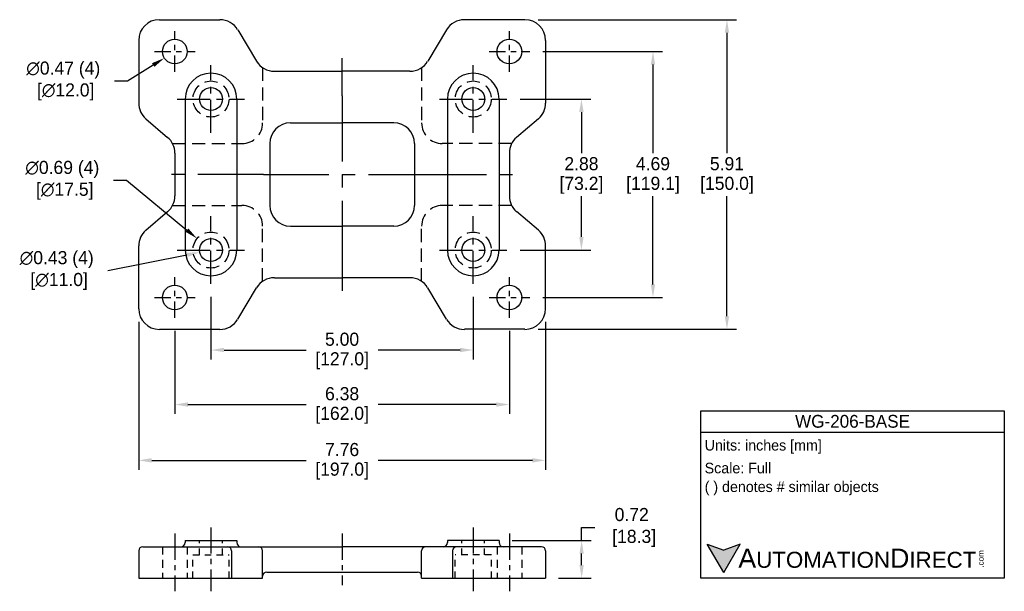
# Model space of a CAD drawing. Header units: inches. Extents: x 36.6 to 55.4, y 22 to 33.
import ezdxf

# ---------------------------------------------------------------- set-up
doc = ezdxf.new("R2010")
doc.units = ezdxf.units.IN
doc.header["$MEASUREMENT"] = 0
doc.linetypes.add('CENTER', pattern=[2, 1.25, -0.25, 0.25, -0.25])
doc.linetypes.add('HIDDEN', pattern=[0.375, 0.25, -0.125])
for name, color, linetype in [('Centerline', 40, 'CENTER'), ('Dimensions', 140, 'Continuous'), ('Hidden', 102, 'HIDDEN'), ('Text', 140, 'Continuous')]:
    doc.layers.add(name, color=color, linetype=linetype)
doc.styles.add('\\M+2ABAC\\M+2A6A11', font='txt')
doc.dimstyles.get("Standard").update_dxf_attribs({"dimtxt": 0.25, "dimasz": 0.25, "dimexe": 0.18, "dimexo": 0.25, "dimgap": 0.08, "dimtad": 0, "dimtih": 1, "dimtoh": 1, "dimrnd": 0.0005, "dimzin": 0, "dimdsep": 46, "dimtxsty": 'Standard', "dimcen": 0, "dimadec": 0, "dimazin": 0, "dimtfac": 1, "dimtofl": 0, "dimtmove": 0, "dimatfit": 3, "dimfxl": 0, "dimtolj": 1, "dimtzin": 0, "dimarcsym": 0})

# ---------------------------------------------------------------- blocks, each defined once
blk = doc.blocks.new('*D46')
at = {"layer": 'Defpoints', "color": 0}
for p in [(45.934, 31.438), (47.354, 31.438), (45.934, 28.558)]:
    blk.add_point(p, dxfattribs=at)
at = {"layer": 'Dimensions', "color": 0, "lineweight": -2}
for p, q in [((46.184, 31.438), (47.534, 31.438)), ((47.354, 31.188), (47.354, 30.408)), ((47.354, 28.808), (47.354, 29.588)), ((46.184, 28.558), (47.534, 28.558))]:
    blk.add_line(p, q, dxfattribs=at)
at = {"layer": 'Dimensions', "color": 0}
for points in [[(47.312, 31.188), (47.396, 31.188), (47.354, 31.438)], [(47.312, 28.808), (47.396, 28.808), (47.354, 28.558)]]:
    blk.add_solid(points, dxfattribs=at)
at = {"layer": 'Dimensions', "color": 0, "char_height": 0.25, "attachment_point": 5}
for s, insert in [('\\A1;2.88', (47.354, 30.203)), ('\\A1;[73.2]', (47.354, 29.793))]:
    blk.add_mtext(s, dxfattribs=dict(at, insert=insert))
blk = doc.blocks.new('*D47')
at = {"layer": 'Defpoints', "color": 0}
for p in [(46.368, 32.344), (48.718, 32.344), (46.368, 27.653)]:
    blk.add_point(p, dxfattribs=at)
at = {"layer": 'Dimensions', "color": 0, "lineweight": -2}
for p, q in [((46.618, 32.344), (48.898, 32.344)), ((48.718, 32.094), (48.718, 30.408)), ((48.718, 27.903), (48.718, 29.588)), ((46.618, 27.653), (48.898, 27.653))]:
    blk.add_line(p, q, dxfattribs=at)
at = {"layer": 'Dimensions', "color": 0}
for points in [[(48.676, 32.094), (48.76, 32.094), (48.718, 32.344)], [(48.676, 27.903), (48.76, 27.903), (48.718, 27.653)]]:
    blk.add_solid(points, dxfattribs=at)
at = {"layer": 'Dimensions', "color": 0, "char_height": 0.25, "attachment_point": 5}
for s, insert in [('\\A1;4.69', (48.718, 30.203)), ('\\A1;[119.1]', (48.718, 29.793))]:
    blk.add_mtext(s, dxfattribs=dict(at, insert=insert))
blk = doc.blocks.new('*D48')
at = {"layer": 'Defpoints', "color": 0}
for p in [(46.277, 32.951), (50.128, 32.951), (46.277, 27.046)]:
    blk.add_point(p, dxfattribs=at)
at = {"layer": 'Dimensions', "color": 0, "lineweight": -2}
for p, q in [((46.527, 32.951), (50.308, 32.951)), ((50.128, 32.701), (50.128, 30.408)), ((50.128, 27.296), (50.128, 29.588)), ((46.527, 27.046), (50.308, 27.046))]:
    blk.add_line(p, q, dxfattribs=at)
at = {"layer": 'Dimensions', "color": 0}
for points in [[(50.086, 32.701), (50.17, 32.701), (50.128, 32.951)], [(50.086, 27.296), (50.17, 27.296), (50.128, 27.046)]]:
    blk.add_solid(points, dxfattribs=at)
at = {"layer": 'Dimensions', "color": 0, "char_height": 0.25, "attachment_point": 5}
for s, insert in [('\\A1;5.91', (50.128, 30.203)), ('\\A1;[150.0]', (50.128, 29.793))]:
    blk.add_mtext(s, dxfattribs=dict(at, insert=insert))
blk = doc.blocks.new('*D49')
at = {"layer": 'Defpoints', "color": 0}
for p in [(40.292, 27.916), (45.292, 27.916), (45.292, 26.651)]:
    blk.add_point(p, dxfattribs=at)
at = {"layer": 'Dimensions', "color": 0, "lineweight": -2}
for p, q in [((40.292, 27.666), (40.292, 26.471)), ((45.292, 27.666), (45.292, 26.471)), ((40.542, 26.651), (42.108, 26.651)), ((45.042, 26.651), (43.477, 26.651))]:
    blk.add_line(p, q, dxfattribs=at)
at = {"layer": 'Dimensions', "color": 0}
for points in [[(40.542, 26.693), (40.542, 26.61), (40.292, 26.651)], [(45.042, 26.693), (45.042, 26.61), (45.292, 26.651)]]:
    blk.add_solid(points, dxfattribs=at)
at = {"layer": 'Dimensions', "color": 0, "char_height": 0.25, "attachment_point": 5}
for s, insert in [('\\A1;5.00', (42.792, 26.856)), ('\\A1;[127.0]', (42.792, 26.446))]:
    blk.add_mtext(s, dxfattribs=dict(at, insert=insert))
blk = doc.blocks.new('*D50')
at = {"layer": 'Defpoints', "color": 0}
for p in [(39.603, 27.267), (45.981, 27.267), (45.981, 25.612)]:
    blk.add_point(p, dxfattribs=at)
at = {"layer": 'Dimensions', "color": 0, "lineweight": -2}
for p, q in [((39.603, 27.017), (39.603, 25.432)), ((45.981, 27.017), (45.981, 25.432)), ((39.853, 25.612), (42.108, 25.612)), ((45.731, 25.612), (43.477, 25.612))]:
    blk.add_line(p, q, dxfattribs=at)
at = {"layer": 'Dimensions', "color": 0}
for points in [[(39.853, 25.654), (39.853, 25.57), (39.603, 25.612)], [(45.731, 25.654), (45.731, 25.57), (45.981, 25.612)]]:
    blk.add_solid(points, dxfattribs=at)
at = {"layer": 'Dimensions', "color": 0, "char_height": 0.25, "attachment_point": 5}
for s, insert in [('\\A1;6.38', (42.792, 25.817)), ('\\A1;[162.0]', (42.792, 25.407))]:
    blk.add_mtext(s, dxfattribs=dict(at, insert=insert))
blk = doc.blocks.new('*D51')
at = {"layer": 'Defpoints', "color": 0}
for p in [(38.914, 27.439), (46.67, 27.439), (46.67, 24.547)]:
    blk.add_point(p, dxfattribs=at)
at = {"layer": 'Dimensions', "color": 0, "lineweight": -2}
for p, q in [((38.914, 27.189), (38.914, 24.367)), ((46.67, 27.189), (46.67, 24.367)), ((39.164, 24.547), (42.108, 24.547)), ((46.42, 24.547), (43.477, 24.547))]:
    blk.add_line(p, q, dxfattribs=at)
at = {"layer": 'Dimensions', "color": 0}
for points in [[(39.164, 24.589), (39.164, 24.505), (38.914, 24.547)], [(46.42, 24.589), (46.42, 24.505), (46.67, 24.547)]]:
    blk.add_solid(points, dxfattribs=at)
at = {"layer": 'Dimensions', "color": 0, "char_height": 0.25, "attachment_point": 5}
for s, insert in [('\\A1;7.76', (42.792, 24.752)), ('\\A1;[197.0]', (42.792, 24.342))]:
    blk.add_mtext(s, dxfattribs=dict(at, insert=insert))
blk = doc.blocks.new('*D52')
at = {"layer": 'Defpoints', "color": 0}
for p in [(45.784, 23.018), (46.67, 22.3), (47.358, 22.3)]:
    blk.add_point(p, dxfattribs=at)
at = {"layer": 'Dimensions', "color": 0, "lineweight": -2}
for p, q in [((47.358, 23.018), (47.358, 23.268)), ((47.358, 23.268), (47.608, 23.268)), ((46.034, 23.018), (47.538, 23.018)), ((47.358, 22.55), (47.358, 22.768)), ((46.92, 22.3), (47.538, 22.3))]:
    blk.add_line(p, q, dxfattribs=at)
at = {"layer": 'Dimensions', "color": 0}
for points in [[(47.316, 22.768), (47.399, 22.768), (47.358, 23.018)], [(47.316, 22.55), (47.399, 22.55), (47.358, 22.3)]]:
    blk.add_solid(points, dxfattribs=at)
at = {"layer": 'Dimensions', "color": 0, "insert": (48.313, 23.268), "char_height": 0.25, "attachment_point": 5}
blk.add_mtext('\\A1;0.72\\P [18.3]', dxfattribs=at)
blk = doc.blocks.new('*D53')
at = {"layer": 'Defpoints', "color": 0}
for p in [(39.804, 32.468), (39.403, 32.219)]:
    blk.add_point(p, dxfattribs=at)
at = {"layer": 'Dimensions', "color": 0, "lineweight": -2}
for p, q in [((38.701, 31.782), (39.191, 32.087)), ((38.451, 31.782), (38.701, 31.782))]:
    blk.add_line(p, q, dxfattribs=at)
at = {"layer": 'Dimensions', "color": 0}
blk.add_solid([(39.169, 32.122), (39.213, 32.051), (39.403, 32.219)], dxfattribs=at)
at = {"layer": 'Dimensions', "color": 0, "insert": (37.476, 31.782), "char_height": 0.25, "attachment_point": 5}
blk.add_mtext('\\A1;∅0.47 (4)\\P [∅12.0]', dxfattribs=at)
blk = doc.blocks.new('*D54')
at = {"layer": 'Defpoints', "color": 0}
for p in [(40.027, 28.778), (40.558, 28.339)]:
    blk.add_point(p, dxfattribs=at)
at = {"layer": 'Dimensions', "color": 0, "lineweight": -2}
for p, q in [((38.434, 29.888), (38.684, 29.888)), ((38.684, 29.888), (39.834, 28.937))]:
    blk.add_line(p, q, dxfattribs=at)
at = {"layer": 'Dimensions', "color": 0}
blk.add_solid([(39.861, 28.969), (39.808, 28.905), (40.027, 28.778)], dxfattribs=at)
at = {"layer": 'Dimensions', "color": 0, "insert": (37.458, 29.888), "char_height": 0.25, "attachment_point": 5}
blk.add_mtext('\\A1;∅0.69 (4)\\P [∅17.5]', dxfattribs=at)
blk = doc.blocks.new('*D55')
at = {"layer": 'Defpoints', "color": 0}
for p in [(40.505, 28.601), (40.08, 28.516)]:
    blk.add_point(p, dxfattribs=at)
at = {"layer": 'Dimensions', "color": 0, "lineweight": -2}
blk.add_line((38.327, 28.167), (39.835, 28.467), dxfattribs=at)
at = {"layer": 'Dimensions', "color": 0}
blk.add_solid([(39.827, 28.508), (39.843, 28.426), (40.08, 28.516)], dxfattribs=at)
at = {"layer": 'Dimensions', "color": 0, "insert": (37.351, 28.167), "char_height": 0.25, "attachment_point": 5}
blk.add_mtext('\\A1;∅0.43 (4)\\P [∅11.0]', dxfattribs=at)

msp = doc.modelspace()

# ---------------------------------------------------------------- hatches: boundary and pattern name
at = {"layer": 'Dimensions'}
msp.add_hatch(color=256, dxfattribs=at).paths.add_polyline_path([(50.381, 22.951), (50.067, 22.837), (49.754, 22.951), (50.067, 22.408)])

# ---------------------------------------------------------------- linework, layer by layer
for p, q in [((39.308, 32.951), (40.463, 32.951)), ((46.277, 32.951), (45.122, 32.951)), ((40.801, 32.76), (41.162, 32.158)), ((44.784, 32.76), (44.423, 32.158)), ((38.914, 32.557), (38.914, 31.361)), ((46.67, 32.557), (46.67, 31.361)), ((41.5, 31.967), (42.792, 31.967)), ((44.085, 31.967), (42.792, 31.967)), ((39.8, 31.438), (39.8, 28.558)), ((40.784, 31.438), (40.784, 28.558)), ((44.8, 31.438), (44.8, 28.558)), ((45.784, 31.438), (45.784, 28.558)), ((39.052, 31.062), (39.466, 30.707)), ((41.808, 30.983), (42.792, 30.983)), ((43.777, 30.983), (42.792, 30.983)), ((46.533, 31.062), (46.119, 30.707)), ((39.603, 30.408), (39.603, 29.589)), ((41.414, 30.589), (41.414, 29.408)), ((44.17, 30.589), (44.17, 29.408)), ((45.981, 30.408), (45.981, 29.589)), ((39.052, 28.935), (39.466, 29.29)), ((46.533, 28.935), (46.119, 29.29)), ((41.808, 29.014), (42.792, 29.014)), ((43.777, 29.014), (42.792, 29.014)), ((38.914, 27.439), (38.914, 28.636)), ((46.67, 27.439), (46.67, 28.636)), ((41.5, 28.03), (42.792, 28.03)), ((44.085, 28.03), (42.792, 28.03)), ((40.801, 27.237), (41.162, 27.839)), ((44.784, 27.237), (44.423, 27.839)), ((39.308, 27.046), (40.463, 27.046)), ((46.277, 27.046), (45.122, 27.046)), ((38.993, 22.9), (39.721, 22.9)), ((39.721, 22.9), (42.792, 22.9)), ((39.8, 23.018), (40.784, 23.018)), ((39.8, 23.018), (39.8, 22.979)), ((40.784, 23.018), (40.784, 22.979)), ((45.863, 22.9), (42.792, 22.9)), ((45.784, 23.018), (44.8, 23.018)), ((44.8, 23.018), (44.8, 22.979)), ((45.784, 23.018), (45.784, 22.979)), ((46.592, 22.9), (45.863, 22.9)), ((38.914, 22.821), (38.914, 22.3)), ((40.686, 22.821), (40.686, 22.3)), ((41.277, 22.3), (41.277, 22.821)), ((44.308, 22.3), (44.308, 22.821)), ((44.899, 22.821), (44.899, 22.3)), ((46.67, 22.821), (46.67, 22.3)), ((41.355, 22.418), (44.229, 22.418)), ((38.914, 22.3), (41.277, 22.3)), ((44.308, 22.3), (46.67, 22.3))]:
    msp.add_line(p, q)
for centre, radius in [((39.603, 32.344), 0.236), ((45.981, 32.344), 0.236), ((40.292, 31.438), 0.217), ((45.292, 31.438), 0.217), ((40.292, 28.558), 0.217), ((45.292, 28.558), 0.217), ((39.603, 27.653), 0.236), ((45.981, 27.653), 0.236)]:
    msp.add_circle(centre, radius)
for centre, radius, start, end in [((39.308, 32.557), 0.394, 90, 180), ((40.463, 32.557), 0.394, 30.9638, 90), ((45.122, 32.557), 0.394, 90, 149.0362), ((46.277, 32.557), 0.394, 0, 90), ((41.5, 32.361), 0.394, 210.9638, 270), ((44.085, 32.361), 0.394, 270, 329.0362), ((40.292, 31.438), 0.492, 0, 180), ((45.292, 31.438), 0.492, 0, 180), ((39.308, 31.361), 0.394, 180, 229.3987), ((46.277, 31.361), 0.394, 310.6013, 0), ((41.808, 30.589), 0.394, 90, 180), ((43.777, 30.589), 0.394, 0, 90), ((39.21, 30.408), 0.394, 0, 49.3987), ((46.375, 30.408), 0.394, 130.6013, 180), ((39.21, 29.589), 0.394, 310.6013, 0), ((46.375, 29.589), 0.394, 180, 229.3987), ((41.808, 29.408), 0.394, 180, 270), ((43.777, 29.408), 0.394, 270, 0), ((39.308, 28.636), 0.394, 130.6013, 180), ((46.277, 28.636), 0.394, 0, 49.3987), ((40.292, 28.558), 0.492, 180, 0), ((45.292, 28.558), 0.492, 180, 0), ((41.5, 27.636), 0.394, 90, 149.0362), ((44.085, 27.636), 0.394, 30.9638, 90), ((39.308, 27.439), 0.394, 180, 270), ((46.277, 27.439), 0.394, 270, 0), ((40.463, 27.439), 0.394, 270, 329.0362), ((45.122, 27.439), 0.394, 210.9638, 270), ((38.993, 22.821), 0.0787, 90, 180), ((39.721, 22.979), 0.0787, 270, 0), ((40.607, 22.821), 0.0787, 0, 90), ((40.863, 22.979), 0.0787, 180, 270), ((41.198, 22.821), 0.0787, 0, 90), ((44.387, 22.821), 0.0787, 90, 180), ((44.721, 22.979), 0.0787, 270, 0), ((44.977, 22.821), 0.0787, 90, 180), ((45.863, 22.979), 0.0787, 180, 270), ((46.592, 22.821), 0.0787, 0, 90), ((41.355, 22.339), 0.0787, 90, 180), ((44.229, 22.339), 0.0787, 0, 90)]:
    msp.add_arc(centre, radius, start, end)
at = {"layer": 'Centerline', "ltscale": 0.25}
for p, q in [((39.603, 31.957), (39.603, 32.73)), ((45.981, 31.957), (45.981, 32.73)), ((39.217, 32.344), (39.99, 32.344)), ((45.595, 32.344), (46.368, 32.344)), ((39.603, 27.267), (39.603, 28.04)), ((45.981, 27.267), (45.981, 28.04)), ((39.217, 27.653), (39.99, 27.653)), ((45.595, 27.653), (46.368, 27.653))]:
    msp.add_line(p, q, dxfattribs=at)
at = {"layer": 'Centerline'}
for p, q in [((42.792, 31.498), (42.792, 32.217)), ((42.792, 31.498), (42.792, 28.498)), ((41.292, 29.998), (39.353, 29.998)), ((41.292, 29.998), (44.292, 29.998)), ((44.292, 29.998), (46.231, 29.998)), ((42.792, 28.498), (42.792, 27.78))]:
    msp.add_line(p, q, dxfattribs=at)
at = {"layer": 'Centerline', "ltscale": 0.5}
for p, q in [((40.292, 30.796), (40.292, 32.081)), ((45.292, 30.796), (45.292, 32.081)), ((39.65, 31.438), (40.934, 31.438)), ((44.65, 31.438), (45.934, 31.438)), ((40.292, 27.916), (40.292, 29.201)), ((45.292, 27.916), (45.292, 29.201)), ((39.65, 28.558), (40.934, 28.558)), ((44.65, 28.558), (45.934, 28.558))]:
    msp.add_line(p, q, dxfattribs=at)
at = {"layer": 'Centerline', "ltscale": 0.4}
for p, q in [((39.603, 23.15), (39.603, 22.05)), ((40.292, 23.268), (40.292, 22.05)), ((42.792, 23.15), (42.792, 22.168)), ((45.292, 23.268), (45.292, 22.05)), ((45.981, 23.15), (45.981, 22.05))]:
    msp.add_line(p, q, dxfattribs=at)
at = {"layer": 'Hidden'}
for p, q in [((41.277, 32.036), (41.277, 30.983)), ((44.308, 32.036), (44.308, 30.983)), ((39.559, 30.589), (40.883, 30.589)), ((46.025, 30.589), (44.702, 30.589)), ((39.559, 29.408), (40.883, 29.408)), ((46.025, 29.408), (44.702, 29.408)), ((41.277, 27.961), (41.277, 29.014)), ((44.308, 27.961), (44.308, 29.014))]:
    msp.add_line(p, q, dxfattribs=at)
at = {"layer": 'Hidden', "ltscale": 0.6}
for p, q in [((39.367, 22.9), (39.367, 22.3)), ((39.84, 22.9), (39.84, 22.3)), ((45.745, 22.9), (45.745, 22.3)), ((46.218, 22.9), (46.218, 22.3))]:
    msp.add_line(p, q, dxfattribs=at)
at = {"layer": 'Hidden', "ltscale": 0.5}
for p, q in [((40.076, 22.743), (40.076, 23.018)), ((40.509, 22.743), (40.509, 23.018)), ((45.076, 22.743), (45.076, 23.018)), ((45.509, 22.743), (45.509, 23.018)), ((39.948, 22.3), (39.948, 22.743)), ((39.948, 22.743), (40.637, 22.743)), ((40.637, 22.3), (40.637, 22.743)), ((45.637, 22.743), (44.948, 22.743)), ((44.948, 22.3), (44.948, 22.743)), ((45.637, 22.3), (45.637, 22.743))]:
    msp.add_line(p, q, dxfattribs=at)
at = {"layer": 'Hidden'}
for centre in [(40.292, 31.438), (45.292, 31.438), (40.292, 28.558), (45.292, 28.558)]:
    msp.add_circle(centre, 0.344, dxfattribs=at)
for centre, start, end in [((40.883, 30.983), 270, 0), ((44.702, 30.983), 180, 270), ((40.883, 29.014), 0, 90), ((44.702, 29.014), 90, 180)]:
    msp.add_arc(centre, 0.394, start, end, dxfattribs=at)
at = {"layer": 'Text'}
for p, q in [((49.628, 25.493), (55.415, 25.493)), ((49.628, 22.3), (49.628, 25.493)), ((55.415, 25.493), (55.415, 22.3)), ((49.628, 25.087), (55.415, 25.087)), ((50.067, 22.408), (49.754, 22.951)), ((49.754, 22.951), (50.067, 22.837)), ((50.067, 22.408), (50.381, 22.951)), ((50.381, 22.951), (50.067, 22.837)), ((55.415, 22.3), (49.628, 22.3))]:
    msp.add_line(p, q, dxfattribs=at)

# ---------------------------------------------------------------- texts
at = {"layer": 'Text', "style": '\\M+2ABAC\\M+2A6A11'}
for s, insert, char_height, width, attachment_point in [('WG-206-BASE', (52.522, 25.29), 0.24362, 5.78765, 5), ('{\\fArial|b0|i0|c0|p34;     \\H1.2x;A\\H0.8333x;UTOMATION\\H1.2x;D\\H0.8333x;IRECT}', (49.754, 22.679), 0.30453, 5.16785, 4)]:
    msp.add_mtext(s, dxfattribs=dict(at, insert=insert, char_height=char_height, width=width, attachment_point=attachment_point))
at = {"layer": 'Text', "char_height": 0.20302, "attachment_point": 4}
for s, insert, width in [(' Units: inches [mm]', (49.628, 24.805), 7.29248), (' Scale: Full', (49.628, 24.399), 7.27267), (' ( ) denotes # similar objects', (49.628, 24.014), 7.27267)]:
    msp.add_mtext(s, dxfattribs=dict(at, insert=insert, width=width))
at = {"layer": 'Text', "insert": (54.912, 22.501), "char_height": 0.10963, "width": 0.32487, "attachment_point": 1, "rotation": 90, "style": '\\M+2ABAC\\M+2A6A11'}
msp.add_mtext('{\\fArial|b0|i0|c0|p34;.com}', dxfattribs=at)

# ---------------------------------------------------------------- dimensions: what is measured, and where the dimension line sits
at = {"layer": 'Dimensions'}
for base, p1, p2, picture, middle in [((50.1281, 32.9512), (46.2766, 27.0457), (46.2766, 32.9512), '*D48', (50.1281, 29.9984)), ((48.718, 32.344), (46.368, 27.653), (46.368, 32.344), '*D47', (48.718, 29.998)), ((47.354, 31.438), (45.934, 28.558), (45.934, 31.438), '*D46', (47.354, 29.998))]:
    dim = msp.add_linear_dim(base=base, p1=p1, p2=p2, angle=90, dimstyle='Standard', override={"dimpost": '\\X'}, dxfattribs=at)
    dim.commit()
    dim.dimension.update_dxf_attribs({"geometry": picture, "text_midpoint": middle})
for p1, p2, picture, middle in [((39.804, 32.468), (39.403, 32.219), '*D53', (37.476, 31.782)), ((40.558, 28.339), (40.027, 28.778), '*D54', (37.458, 29.888)), ((40.505, 28.601), (40.08, 28.516), '*D55', (38.327, 28.167))]:
    dim = msp.add_diameter_dim_2p(p1=p1, p2=p2, dimstyle='Standard', override={"dimpost": ' (4)\\X'}, dxfattribs=at)
    dim.commit()
    dim.dimension.update_dxf_attribs({"geometry": picture, "text_midpoint": middle, "dimtype": 163})
for base, p1, p2, picture, middle in [((45.292, 26.651), (40.292, 27.916), (45.292, 27.916), '*D49', (42.792, 26.651)), ((46.67, 24.547), (38.914, 27.439), (46.67, 27.439), '*D51', (42.792, 24.547)), ((45.981, 25.612), (39.603, 27.267), (45.981, 27.267), '*D50', (42.792, 25.612))]:
    dim = msp.add_linear_dim(base=base, p1=p1, p2=p2, dimstyle='Standard', override={"dimpost": '\\X'}, dxfattribs=at)
    dim.commit()
    dim.dimension.update_dxf_attribs({"geometry": picture, "text_midpoint": middle})
dim = msp.add_linear_dim(base=(47.358, 22.3), p1=(45.784, 23.018), p2=(46.67, 22.3), angle=90, dimstyle='Standard', override={"dimpost": '\\X'}, dxfattribs=at)
dim.commit()
dim.dimension.update_dxf_attribs({"geometry": '*D52', "text_midpoint": (48.313, 23.268), "dimtype": 160})

doc.saveas('drawing.dxf')
